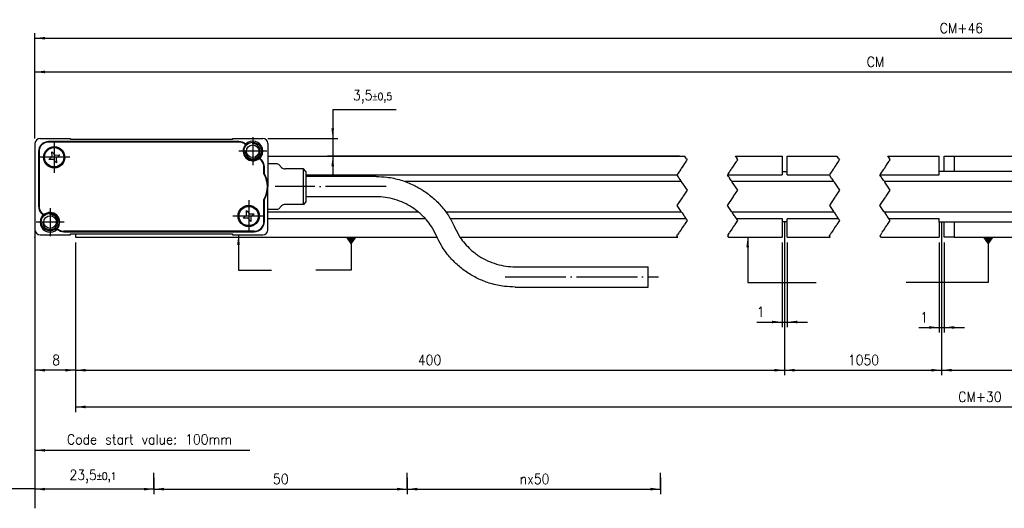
# Model space of a CAD drawing. Header units: millimetres. Extents: x -85 to 3708, y -72 to 348.
# Tile 3 of 10: x 22 to 216, y 114 to 211. Entities that reach past the tile are written whole.
import ezdxf

# ---------------------------------------------------------------- set-up
doc = ezdxf.new("R2010")
doc.units = ezdxf.units.MM
doc.linetypes.add('DOT_CENTER', pattern=[14, 12, -1, 0, -1])
doc.layers.add('1', color=7, linetype='Continuous')
doc.styles.add('CONVERTER_11', font='txt.shx', dxfattribs={"width": 0.9})
doc.dimstyles.new('ME10_DIM_19', dxfattribs={"dimtxt": 2, "dimasz": 2, "dimexe": 1, "dimexo": 1, "dimgap": 1, "dimtad": 1, "dimdsep": 46, "dimtxsty": 'CONVERTER_11', "dimsah": 1, "dimcen": 0.09, "dimclrd": 2, "dimclre": 2, "dimclrt": 2, "dimadec": 0, "dimazin": 0, "dimtfac": 1, "dimtdec": 4, "dimtix": 1, "dimtmove": 0, "dimatfit": 3, "dimfxl": 1, "dimtolj": 1, "dimtzin": 0, "dimarcsym": 0})
doc.dimstyles.new('ME10_DIM_20', dxfattribs={"dimtxt": 2, "dimasz": 2, "dimexe": 1, "dimexo": 1, "dimgap": 1, "dimtad": 1, "dimdsep": 46, "dimtxsty": 'CONVERTER_11', "dimsah": 1, "dimcen": 0.09, "dimclrd": 2, "dimclre": 2, "dimclrt": 2, "dimadec": 0, "dimazin": 0, "dimtfac": 1, "dimtdec": 4, "dimtix": 1, "dimtmove": 0, "dimatfit": 3, "dimfxl": 1, "dimtolj": 1, "dimtzin": 0, "dimarcsym": 0})
doc.dimstyles.new('ME10_DIM_21', dxfattribs={"dimtxt": 2, "dimasz": 2, "dimexe": 1, "dimexo": 1, "dimgap": 1, "dimtad": 1, "dimdsep": 46, "dimtxsty": 'CONVERTER_11', "dimsah": 1, "dimcen": 0.09, "dimclrd": 2, "dimclre": 2, "dimclrt": 2, "dimadec": 0, "dimazin": 0, "dimtfac": 1, "dimtdec": 4, "dimtix": 1, "dimtmove": 0, "dimatfit": 3, "dimfxl": 1, "dimtolj": 1, "dimtzin": 0, "dimarcsym": 0})
doc.dimstyles.new('ME10_DIM_22', dxfattribs={"dimtxt": 2, "dimasz": 2, "dimexe": 1, "dimexo": 1, "dimgap": 1, "dimtad": 1, "dimdsep": 46, "dimtxsty": 'CONVERTER_11', "dimsah": 1, "dimcen": 0.09, "dimclrd": 2, "dimclre": 2, "dimclrt": 2, "dimadec": 0, "dimazin": 0, "dimtfac": 1, "dimtdec": 4, "dimtix": 1, "dimtmove": 0, "dimatfit": 3, "dimfxl": 1, "dimtolj": 1, "dimtzin": 0, "dimarcsym": 0})
doc.dimstyles.new('ME10_DIM_23', dxfattribs={"dimtxt": 2, "dimasz": 2, "dimexe": 1, "dimexo": 1, "dimgap": 1, "dimtad": 1, "dimdsep": 46, "dimtxsty": 'CONVERTER_11', "dimsah": 1, "dimcen": 0.09, "dimclrd": 2, "dimclre": 2, "dimclrt": 2, "dimadec": 0, "dimazin": 0, "dimtfac": 1, "dimtdec": 4, "dimtix": 1, "dimtmove": 0, "dimatfit": 3, "dimfxl": 1, "dimtolj": 1, "dimtzin": 0, "dimarcsym": 0})
doc.dimstyles.new('ME10_DIM_24', dxfattribs={"dimtxt": 2, "dimasz": 2, "dimexe": 1, "dimexo": 1, "dimgap": 1, "dimtad": 1, "dimdsep": 46, "dimtxsty": 'CONVERTER_11', "dimsah": 1, "dimcen": 0.09, "dimclrd": 2, "dimclre": 2, "dimclrt": 2, "dimadec": 0, "dimazin": 0, "dimtfac": 1, "dimtdec": 4, "dimtix": 1, "dimtmove": 0, "dimatfit": 3, "dimfxl": 1, "dimtolj": 1, "dimtzin": 0, "dimarcsym": 0})
doc.dimstyles.new('ME10_DIM_28', dxfattribs={"dimtxt": 2, "dimasz": 2, "dimexe": 1, "dimexo": 1, "dimgap": 1, "dimtad": 1, "dimtih": 1, "dimtoh": 1, "dimdsep": 46, "dimtxsty": 'CONVERTER_11', "dimsah": 1, "dimcen": 0.09, "dimclrd": 2, "dimclre": 2, "dimclrt": 2, "dimadec": 0, "dimazin": 0, "dimtol": 1, "dimtp": 0.5, "dimtm": 0.5, "dimtfac": 0.75, "dimtdec": 0, "dimtix": 1, "dimtmove": 1, "dimatfit": 3, "dimfxl": 1, "dimtolj": 1, "dimtzin": 0, "dimarcsym": 0})
doc.dimstyles.new('ME10_DIM_29', dxfattribs={"dimtxt": 2, "dimasz": 2, "dimexe": 1, "dimexo": 1, "dimgap": 1, "dimtad": 1, "dimdsep": 46, "dimtxsty": 'CONVERTER_11', "dimsah": 1, "dimcen": 0.09, "dimclrd": 2, "dimclre": 2, "dimclrt": 2, "dimadec": 0, "dimazin": 0, "dimtfac": 1, "dimtdec": 4, "dimtix": 1, "dimtmove": 0, "dimatfit": 3, "dimfxl": 1, "dimtolj": 1, "dimtzin": 0, "dimarcsym": 0})
doc.dimstyles.new('ME10_DIM_31', dxfattribs={"dimtxt": 2, "dimasz": 2, "dimexe": 1, "dimexo": 1, "dimgap": 1, "dimtad": 1, "dimdsep": 46, "dimtxsty": 'CONVERTER_11', "dimsah": 1, "dimcen": 0.09, "dimclrd": 2, "dimclre": 2, "dimclrt": 2, "dimadec": 0, "dimazin": 0, "dimtfac": 1, "dimtdec": 4, "dimtix": 1, "dimtmove": 0, "dimatfit": 3, "dimfxl": 1, "dimtolj": 1, "dimtzin": 0, "dimarcsym": 0})
doc.dimstyles.new('ME10_DIM_32', dxfattribs={"dimtxt": 2, "dimasz": 2, "dimexe": 1, "dimexo": 1, "dimgap": 1, "dimtad": 1, "dimdsep": 46, "dimtxsty": 'CONVERTER_11', "dimsah": 1, "dimcen": 0.09, "dimclrd": 2, "dimclre": 2, "dimclrt": 2, "dimadec": 0, "dimazin": 0, "dimtfac": 1, "dimtdec": 4, "dimtix": 1, "dimtmove": 0, "dimatfit": 3, "dimfxl": 1, "dimtolj": 1, "dimtzin": 0, "dimarcsym": 0})
doc.dimstyles.new('ME10_DIM_33', dxfattribs={"dimtxt": 2, "dimasz": 2, "dimexe": 1, "dimexo": 1, "dimgap": 1, "dimtad": 1, "dimdsep": 46, "dimtxsty": 'CONVERTER_11', "dimsah": 1, "dimcen": 0.09, "dimclrd": 2, "dimclre": 2, "dimclrt": 2, "dimadec": 0, "dimazin": 0, "dimtol": 1, "dimtp": 0.1, "dimtm": 0.1, "dimtfac": 0.75, "dimtdec": 0, "dimtix": 1, "dimtmove": 0, "dimatfit": 3, "dimfxl": 1, "dimtolj": 1, "dimtzin": 0, "dimarcsym": 0})
doc.dimstyles.new('ME10_DIM_34', dxfattribs={"dimtxt": 2, "dimasz": 2, "dimexe": 1, "dimexo": 1, "dimgap": 1, "dimtad": 1, "dimdsep": 46, "dimtxsty": 'CONVERTER_11', "dimsah": 1, "dimcen": 0.09, "dimclrd": 2, "dimclre": 2, "dimclrt": 2, "dimadec": 0, "dimazin": 0, "dimtfac": 1, "dimtdec": 4, "dimtix": 1, "dimtmove": 0, "dimatfit": 3, "dimfxl": 1, "dimtolj": 1, "dimtzin": 0, "dimarcsym": 0})
doc.dimstyles.new('ME10_DIM_35', dxfattribs={"dimtxt": 2, "dimasz": 2, "dimexe": 1, "dimexo": 1, "dimgap": 1, "dimtad": 1, "dimdsep": 46, "dimtxsty": 'CONVERTER_11', "dimsah": 1, "dimcen": 0.09, "dimclrd": 2, "dimclre": 2, "dimclrt": 2, "dimadec": 0, "dimazin": 0, "dimtfac": 1, "dimtdec": 4, "dimtix": 1, "dimtmove": 0, "dimatfit": 3, "dimfxl": 1, "dimtolj": 1, "dimtzin": 0, "dimarcsym": 0})
doc.dimstyles.get("Standard").update_dxf_attribs({"dimtxt": 0.18, "dimasz": 0.18, "dimexe": 0.18, "dimexo": 0.0625, "dimgap": 0.09, "dimtad": 0, "dimtih": 1, "dimtoh": 1, "dimdec": 4, "dimzin": 0, "dimdsep": 46, "dimtxsty": 'Standard', "dimcen": 0.09, "dimadec": 0, "dimazin": 0, "dimtfac": 1, "dimtdec": 4, "dimtofl": 0, "dimtmove": 0, "dimatfit": 3, "dimfxl": 1, "dimtolj": 1, "dimtzin": 0, "dimarcsym": 0})

# ---------------------------------------------------------------- blocks, each defined once
blk = doc.blocks.new('1__15', base_point=(24.99, 167.73))
at = {"layer": '1', "color": 7}
blk.add_point((24.99, 167.73), dxfattribs=at)
blk = doc.blocks.new('Regla_64__20', base_point=(32.99, 159.73))
at = {"color": 7, "linetype": 'Continuous'}
for p, q in [((70.99, 183.73), (153.27, 183.73)), ((163.27, 183.73), (172.49, 183.73)), ((172.49, 183.73), (172.49, 180.69)), ((173.49, 183.73), (183.36, 183.73)), ((173.49, 180.69), (173.49, 183.73)), ((193.36, 183.73), (203.49, 183.73)), ((203.49, 180.73), (203.49, 183.73)), ((204.49, 180.73), (204.49, 183.73)), ((204.49, 183.73), (206.49, 183.73)), ((206.49, 183.73), (271.49, 183.73)), ((206.49, 183.73), (206.49, 180.73)), ((78.49, 180.03), (151.74, 180.03)), ((161.74, 180.03), (172.49, 180.03)), ((172.49, 180.69), (172.49, 180.18)), ((172.49, 180.69), (173.49, 180.69)), ((172.49, 180.18), (172.49, 180.03)), ((173.49, 180.18), (173.49, 180.69)), ((173.49, 180.03), (173.49, 180.18)), ((173.49, 180.03), (181.83, 180.03)), ((191.83, 180.03), (203.49, 180.03)), ((203.49, 180.18), (203.49, 180.73)), ((274.49, 180.73), (203.49, 180.73)), ((203.49, 180.03), (203.49, 180.18)), ((152.6, 178.73), (98.1, 178.73)), ((182.69, 178.73), (162.6, 178.73)), ((290.75, 178.73), (192.69, 178.73)), ((92.33, 175.73), (78.49, 175.73)), ((70.99, 172.73), (100.68, 172.73)), ((70.99, 171.43), (102.04, 171.43)), ((106.13, 172.73), (152.6, 172.73)), ((106.98, 171.43), (153.47, 171.43)), ((162.6, 172.73), (182.69, 172.73)), ((163.47, 171.43), (172.49, 171.43)), ((172.49, 171.43), (172.49, 171.28)), ((172.49, 171.28), (172.49, 170.78)), ((173.49, 171.43), (173.49, 171.28)), ((173.49, 171.43), (183.56, 171.43)), ((173.49, 170.78), (173.49, 171.28)), ((192.69, 172.73), (290.75, 172.73)), ((193.56, 171.43), (203.49, 171.43)), ((203.49, 171.28), (203.49, 171.43)), ((203.49, 170.73), (203.49, 171.28)), ((172.49, 170.78), (172.49, 167.73)), ((173.49, 170.78), (172.49, 170.78)), ((173.49, 167.73), (173.49, 170.78)), ((203.49, 170.73), (203.49, 167.73)), ((223.99, 170.73), (203.49, 170.73)), ((204.49, 167.73), (204.49, 170.73)), ((206.49, 170.73), (206.49, 167.73)), ((32.99, 168.43), (32.99, 167.73)), ((32.99, 167.73), (104.38, 167.73)), ((108.94, 167.73), (151.94, 167.73)), ((161.94, 167.73), (172.49, 167.73)), ((173.49, 167.73), (182.02, 167.73)), ((192.02, 167.73), (203.49, 167.73)), ((206.49, 167.73), (204.49, 167.73)), ((206.49, 167.73), (223.99, 167.73))]:
    blk.add_line(p, q, dxfattribs=at)
at = {"color": 2, "linetype": 'DOT_CENTER'}
for p, q in [((153.55, 182.75), (153.26, 182.3)), ((153.34, 183.63), (153.27, 183.73)), ((153.6, 183.23), (153.34, 183.63)), ((153.55, 182.75), (153.64, 182.88)), ((153.6, 183.23), (153.74, 183.03)), ((153.74, 183.03), (153.64, 182.88)), ((163.26, 182.3), (163.55, 182.75)), ((163.34, 183.63), (163.27, 183.73)), ((163.34, 183.63), (163.6, 183.23)), ((163.64, 182.88), (163.55, 182.75)), ((163.74, 183.03), (163.6, 183.23)), ((163.64, 182.88), (163.74, 183.03)), ((183.64, 182.75), (183.34, 182.3)), ((183.36, 183.73), (183.42, 183.63)), ((183.69, 183.23), (183.42, 183.63)), ((183.64, 182.75), (183.73, 182.88)), ((183.69, 183.23), (183.83, 183.03)), ((183.83, 183.03), (183.73, 182.88)), ((193.34, 182.3), (193.64, 182.75)), ((193.42, 183.63), (193.36, 183.73)), ((193.42, 183.63), (193.69, 183.23)), ((193.73, 182.88), (193.64, 182.75)), ((193.83, 183.03), (193.69, 183.23)), ((193.73, 182.88), (193.83, 183.03)), ((152.28, 180.83), (152.11, 180.58)), ((152.51, 181.19), (152.28, 180.83)), ((152.51, 181.19), (152.6, 181.32)), ((152.9, 181.77), (152.6, 181.32)), ((153.26, 182.3), (152.9, 181.77)), ((162.11, 180.58), (162.28, 180.83)), ((162.28, 180.83), (162.51, 181.19)), ((162.6, 181.32), (162.51, 181.19)), ((162.6, 181.32), (162.9, 181.77)), ((162.9, 181.77), (163.26, 182.3)), ((182.37, 180.83), (182.2, 180.58)), ((182.6, 181.19), (182.37, 180.83)), ((182.6, 181.19), (182.69, 181.32)), ((182.99, 181.77), (182.69, 181.32)), ((183.34, 182.3), (182.99, 181.77)), ((192.2, 180.58), (192.37, 180.83)), ((192.37, 180.83), (192.6, 181.19)), ((192.69, 181.32), (192.6, 181.19)), ((192.69, 181.32), (192.99, 181.77)), ((192.99, 181.77), (193.34, 182.3)), ((151.84, 180.18), (151.74, 180.03)), ((151.74, 180.03), (151.94, 179.73)), ((152.11, 180.58), (151.84, 180.18)), ((151.94, 179.73), (152.04, 179.58)), ((152.14, 179.43), (152.04, 179.58)), ((152.14, 179.43), (152.47, 178.93)), ((152.57, 178.78), (152.47, 178.93)), ((161.84, 180.18), (161.74, 180.03)), ((161.94, 179.73), (161.74, 180.03)), ((161.84, 180.18), (162.11, 180.58)), ((162.04, 179.58), (161.94, 179.73)), ((162.04, 179.58), (162.14, 179.43)), ((162.47, 178.93), (162.14, 179.43)), ((162.57, 178.78), (162.47, 178.93)), ((181.93, 180.18), (181.83, 180.03)), ((181.83, 180.03), (182.02, 179.73)), ((182.2, 180.58), (181.93, 180.18)), ((182.02, 179.73), (182.12, 179.58)), ((182.22, 179.43), (182.12, 179.58)), ((182.22, 179.43), (182.56, 178.93)), ((182.66, 178.78), (182.56, 178.93)), ((191.83, 180.03), (191.93, 180.18)), ((192.02, 179.73), (191.83, 180.03)), ((191.93, 180.18), (192.2, 180.58)), ((192.12, 179.58), (192.02, 179.73)), ((192.22, 179.43), (192.12, 179.58)), ((192.56, 178.93), (192.22, 179.43)), ((192.66, 178.78), (192.56, 178.93)), ((152.57, 178.78), (152.6, 178.73)), ((152.6, 178.73), (152.67, 178.63)), ((152.67, 178.63), (153.74, 177.03)), ((153.74, 177.03), (152.94, 175.83)), ((162.6, 178.73), (162.57, 178.78)), ((162.67, 178.63), (162.6, 178.73)), ((163.74, 177.03), (162.67, 178.63)), ((162.94, 175.83), (163.74, 177.03)), ((182.66, 178.78), (182.69, 178.73)), ((182.69, 178.73), (182.76, 178.63)), ((182.76, 178.63), (183.83, 177.03)), ((183.83, 177.03), (183.03, 175.83)), ((192.69, 178.73), (192.66, 178.78)), ((192.76, 178.63), (192.69, 178.73)), ((193.83, 177.03), (192.76, 178.63)), ((193.03, 175.83), (193.83, 177.03)), ((152.81, 175.63), (151.74, 174.03)), ((152.88, 175.73), (152.81, 175.63)), ((152.94, 175.83), (152.88, 175.73)), ((161.74, 174.03), (162.81, 175.63)), ((162.81, 175.63), (162.88, 175.73)), ((162.88, 175.73), (162.94, 175.83)), ((182.9, 175.63), (181.83, 174.03)), ((182.97, 175.73), (182.9, 175.63)), ((183.03, 175.83), (182.97, 175.73)), ((191.83, 174.03), (192.9, 175.63)), ((192.9, 175.63), (192.97, 175.73)), ((192.97, 175.73), (193.03, 175.83)), ((151.74, 174.03), (152.54, 172.83)), ((162.54, 172.83), (161.74, 174.03)), ((181.83, 174.03), (182.62, 172.83)), ((192.62, 172.83), (191.83, 174.03)), ((152.54, 172.83), (152.6, 172.73)), ((152.6, 172.73), (152.64, 172.68)), ((152.74, 172.53), (152.64, 172.68)), ((152.74, 172.53), (153.07, 172.03)), ((153.17, 171.88), (153.07, 172.03)), ((153.17, 171.88), (153.27, 171.73)), ((153.27, 171.73), (153.47, 171.43)), ((153.57, 171.28), (153.47, 171.43)), ((153.57, 171.28), (153.74, 171.03)), ((162.6, 172.73), (162.54, 172.83)), ((162.64, 172.68), (162.6, 172.73)), ((162.74, 172.53), (162.64, 172.68)), ((163.07, 172.03), (162.74, 172.53)), ((163.17, 171.88), (163.07, 172.03)), ((163.27, 171.73), (163.17, 171.88)), ((163.47, 171.43), (163.27, 171.73)), ((163.57, 171.28), (163.47, 171.43)), ((163.74, 171.03), (163.57, 171.28)), ((182.62, 172.83), (182.69, 172.73)), ((182.69, 172.73), (182.72, 172.68)), ((182.82, 172.53), (182.72, 172.68)), ((182.82, 172.53), (183.16, 172.03)), ((183.26, 171.88), (183.16, 172.03)), ((183.26, 171.88), (183.36, 171.73)), ((183.36, 171.73), (183.56, 171.43)), ((183.66, 171.28), (183.56, 171.43)), ((183.66, 171.28), (183.83, 171.03)), ((192.69, 172.73), (192.62, 172.83)), ((192.72, 172.68), (192.69, 172.73)), ((192.82, 172.53), (192.72, 172.68)), ((193.16, 172.03), (192.82, 172.53)), ((193.26, 171.88), (193.16, 172.03)), ((193.36, 171.73), (193.26, 171.88)), ((193.56, 171.43), (193.36, 171.73)), ((193.66, 171.28), (193.56, 171.43)), ((193.83, 171.03), (193.66, 171.28)), ((152.5, 169.17), (152.2, 168.72)), ((152.86, 169.7), (152.5, 169.17)), ((153.15, 170.15), (152.86, 169.7)), ((153.15, 170.15), (153.24, 170.28)), ((153.48, 170.63), (153.24, 170.28)), ((153.64, 170.88), (153.48, 170.63)), ((153.74, 171.03), (153.64, 170.88)), ((162.2, 168.72), (162.5, 169.17)), ((162.5, 169.17), (162.86, 169.7)), ((162.86, 169.7), (163.15, 170.15)), ((163.24, 170.28), (163.15, 170.15)), ((163.24, 170.28), (163.48, 170.63)), ((163.48, 170.63), (163.64, 170.88)), ((163.64, 170.88), (163.74, 171.03)), ((182.59, 169.17), (182.29, 168.72)), ((182.94, 169.7), (182.59, 169.17)), ((183.24, 170.15), (182.94, 169.7)), ((183.24, 170.15), (183.33, 170.28)), ((183.57, 170.63), (183.33, 170.28)), ((183.73, 170.88), (183.57, 170.63)), ((183.83, 171.03), (183.73, 170.88)), ((192.29, 168.72), (192.59, 169.17)), ((192.59, 169.17), (192.94, 169.7)), ((192.94, 169.7), (193.24, 170.15)), ((193.33, 170.28), (193.24, 170.15)), ((193.33, 170.28), (193.57, 170.63)), ((193.57, 170.63), (193.73, 170.88)), ((193.73, 170.88), (193.83, 171.03)), ((151.74, 168.03), (151.88, 168.23)), ((151.87, 167.83), (151.74, 168.03)), ((151.94, 167.73), (151.87, 167.83)), ((152.11, 168.59), (151.88, 168.23)), ((152.11, 168.59), (152.2, 168.72)), ((161.88, 168.23), (161.74, 168.03)), ((161.74, 168.03), (161.87, 167.83)), ((161.87, 167.83), (161.94, 167.73)), ((161.88, 168.23), (162.11, 168.59)), ((162.2, 168.72), (162.11, 168.59)), ((181.83, 168.03), (181.97, 168.23)), ((181.96, 167.83), (181.83, 168.03)), ((182.02, 167.73), (181.96, 167.83)), ((182.2, 168.59), (181.97, 168.23)), ((182.2, 168.59), (182.29, 168.72)), ((191.97, 168.23), (191.83, 168.03)), ((191.83, 168.03), (191.96, 167.83)), ((191.96, 167.83), (192.02, 167.73)), ((191.97, 168.23), (192.2, 168.59)), ((192.29, 168.72), (192.2, 168.59))]:
    blk.add_line(p, q, dxfattribs=at)
blk = doc.blocks.new('CABEZA_REGLA_EXPOSED__21', base_point=(24.99, 157.9))
at = {"color": 7, "linetype": 'Continuous'}
for p, q in [((25.99, 187.23), (31.99, 187.23)), ((65.26, 186.63), (27.69, 186.63)), ((31.99, 187.03), (31.99, 187.23)), ((63.99, 187.03), (31.99, 187.03)), ((63.99, 187.23), (69.99, 187.23)), ((63.99, 187.23), (63.99, 187.03)), ((24.99, 186.23), (24.99, 169.23)), ((65.26, 186.53), (27.69, 186.53)), ((70.99, 186.23), (70.99, 182.23)), ((25.69, 184.63), (25.69, 173.86)), ((25.79, 184.63), (25.79, 173.86)), ((27.71, 183.08), (28.37, 183.7)), ((28.62, 183.12), (27.71, 183.08)), ((28.34, 184.62), (28.96, 183.95)), ((28.37, 183.7), (28.34, 184.62)), ((29.24, 182.45), (28.62, 183.12)), ((28.96, 183.95), (29.87, 183.99)), ((29.87, 183.99), (29.21, 183.36)), ((29.21, 183.36), (29.24, 182.45)), ((69.63, 182.95), (69.26, 183.32)), ((69.4, 183.32), (69.7, 183.02)), ((70.19, 180.26), (70.19, 181.61)), ((70.29, 180.29), (70.29, 181.61)), ((72.78, 182.23), (70.99, 182.23)), ((70.99, 182.23), (70.99, 177.73)), ((73.7, 181.53), (73.14, 182.09)), ((77.99, 181.23), (74.4, 181.23)), ((78.49, 180.73), (77.99, 181.23)), ((77.99, 177.73), (77.99, 181.23)), ((78.49, 180.73), (78.49, 177.73)), ((92.33, 179.73), (78.49, 179.73)), ((70.99, 173.23), (70.99, 177.73)), ((77.99, 174.23), (77.99, 177.73)), ((78.49, 177.73), (78.49, 174.73)), ((70.19, 170.83), (70.19, 175.21)), ((70.29, 170.83), (70.29, 175.18)), ((92.33, 175.73), (78.49, 175.73)), ((66.74, 173.02), (67.36, 172.35)), ((66.77, 172.1), (66.74, 173.02)), ((70.99, 169.23), (70.99, 173.23)), ((72.78, 173.23), (70.99, 173.23)), ((73.7, 173.94), (73.14, 173.38)), ((77.99, 174.23), (74.4, 174.23)), ((78.49, 174.73), (77.99, 174.23)), ((26.58, 172.15), (26.28, 172.45)), ((26.72, 172.15), (26.35, 172.52)), ((66.11, 171.48), (66.77, 172.1)), ((67.02, 171.52), (66.11, 171.48)), ((67.64, 170.85), (67.02, 171.52)), ((67.36, 172.35), (68.27, 172.39)), ((68.27, 172.39), (67.61, 171.76)), ((67.61, 171.76), (67.64, 170.85)), ((25.99, 168.23), (31.99, 168.23)), ((68.29, 168.93), (30.72, 168.93)), ((30.72, 168.83), (68.29, 168.83)), ((31.99, 168.23), (31.99, 168.43)), ((31.99, 168.43), (63.99, 168.43)), ((63.99, 168.43), (63.99, 168.23)), ((63.99, 168.23), (69.99, 168.23)), ((119.83, 161.9), (146.08, 161.9)), ((146.08, 157.9), (146.08, 161.9)), ((119.83, 157.9), (146.08, 157.9))]:
    blk.add_line(p, q, dxfattribs=at)
for centre, radius in [((28.79, 183.53), 2.1), ((28.79, 183.53), 1.9), ((67.99, 184.73), 1.75), ((67.99, 184.73), 1.25), ((67.19, 171.93), 2.1), ((67.19, 171.93), 1.9), ((27.99, 170.73), 1.75), ((27.99, 170.73), 1.25)]:
    blk.add_circle(centre, radius, dxfattribs=at)
for centre, radius, start, end in [((25.99, 186.23), 1, 90, 180), ((27.69, 184.63), 2, 90, 180), ((65.26, 184.63), 2, 49.0546, 90), ((67.99, 184.73), 2, 315, 135.1434), ((69.99, 186.23), 1, 0, 90), ((27.69, 184.63), 1.9, 90, 180), ((65.26, 184.63), 1.9, 46.1691, 90), ((67.99, 184.73), 1.9, 138.0289, 311.983), ((68.29, 181.61), 1.9, 0, 45), ((68.29, 181.61), 2, 0, 45), ((72.78, 181.73), 0.5, 45, 90), ((74.4, 182.23), 1, 225, 270), ((65.99, 177.73), 4.9, 328.9973, 31.0027), ((65.99, 177.73), 5, 0, 30.6834), ((65.99, 177.73), 5, 329.3166, 0), ((27.69, 173.86), 2, 180, 225), ((27.69, 173.86), 1.9, 180, 225), ((72.78, 173.73), 0.5, 270, 315), ((74.4, 173.23), 1, 90, 135), ((27.99, 170.73), 2, 135, 315.1434), ((27.99, 170.73), 1.9, 318.0289, 131.983), ((25.99, 169.23), 1, 180, 270), ((30.72, 170.83), 1.9, 226.1691, 270), ((30.72, 170.83), 2, 229.0546, 270), ((68.29, 170.83), 2, 270, 0), ((68.29, 170.83), 1.9, 270, 0), ((69.99, 169.23), 1, 270, 0)]:
    blk.add_arc(centre, radius, start, end, dxfattribs=at)
for points, knots in [([(92.33, 179.73), (93.05, 179.71), (94.69, 179.65), (97.23, 179.09), (99.63, 178.17), (101.78, 176.95), (103.66, 175.53), (105.37, 173.78), (106.84, 171.81), (107.55, 170.35), (107.91, 169.63)], [0, 0, 0, 0, 2.15213, 4.940557, 7.720992, 9.865015, 12.315605, 14.762897, 17.199016, 19.632168, 19.632168, 19.632168, 19.632168]), ([(104.25, 168.01), (103.94, 168.64), (103.39, 169.75), (102.21, 171.3), (100.94, 172.57), (99.43, 173.69), (97.85, 174.57), (96.08, 175.23), (94.23, 175.66), (92.96, 175.71), (92.33, 175.73)], [0, 0, 0, 0, 2.090968, 3.710921, 5.820382, 7.452727, 9.336879, 11.223599, 13.117235, 15.011838, 15.011838, 15.011838, 15.011838]), ([(107.91, 169.63), (108.22, 169), (108.77, 167.89), (109.86, 166.47), (111.1, 165.17), (112.59, 164.02), (114.31, 163.07), (116.08, 162.41), (117.94, 161.98), (119.2, 161.93), (119.83, 161.9)], [0, 0, 0, 0, 2.090968, 3.710921, 5.340052, 7.452731, 9.336883, 11.223603, 13.117239, 15.011842, 15.011842, 15.011842, 15.011842]), ([(119.83, 157.9), (119.12, 157.93), (117.47, 157.99), (115.04, 158.52), (112.63, 159.43), (110.47, 160.62), (108.51, 162.11), (106.72, 163.93), (105.27, 165.91), (104.56, 167.38), (104.25, 168.01)], [0, 0, 0, 0, 2.15213, 4.940557, 7.404167, 9.865227, 12.315816, 14.763108, 17.510386, 19.632171, 19.632171, 19.632171, 19.632171])]:
    blk.add_open_spline(points, degree=3, knots=knots, dxfattribs=at)
at = {"layer": '1', "color": 2, "linetype": 'DOT_CENTER'}
for p, q in [((28.79, 186.63), (28.79, 180.43)), ((67.99, 187.48), (67.99, 181.98)), ((70.74, 184.73), (65.24, 184.73)), ((31.89, 183.53), (25.69, 183.53)), ((94.33, 177.73), (72.4, 177.73)), ((67.19, 175.03), (67.19, 168.83)), ((27.99, 173.48), (27.99, 167.98)), ((70.29, 171.93), (64.09, 171.93)), ((30.74, 170.73), (25.24, 170.73)), ((117.83, 159.9), (148.08, 159.9))]:
    blk.add_line(p, q, dxfattribs=at)
at = {"layer": '1', "color": 30, "linetype": 'Continuous'}
for centre in [(67.99, 184.73), (27.99, 170.73)]:
    blk.add_arc(centre, 1.5, 175, 95, dxfattribs=at)
blk = doc.blocks.new('EXG_EXGA-2940__22', base_point=(24.99, 157.9))
for name, p in [('CABEZA_REGLA_EXPOSED__21', (24.99, 157.9)), ('Regla_64__20', (32.99, 159.73))]:
    blk.add_blockref(name, p)
blk = doc.blocks.new('*D43')
at = {"layer": '1', "color": 2, "linetype": 'Continuous'}
for p, q in [((172.49, 166.73), (172.49, 150.01)), ((173.49, 166.73), (173.49, 150.01)), ((167.49, 151.01), (172.49, 151.01)), ((172.49, 151.01), (173.49, 151.01)), ((173.49, 151.01), (177.49, 151.01))]:
    blk.add_line(p, q, dxfattribs=at)
at = {"layer": '1', "color": 2}
for points in [[(170.49, 150.75), (170.49, 151.27), (172.49, 151.01)], [(175.49, 151.27), (175.49, 150.75), (173.49, 151.01)]]:
    blk.add_solid(points, dxfattribs=at)
at = {"layer": '1', "color": 2, "insert": (167.49, 152.01), "char_height": 2, "attachment_point": 7, "rotation": 0.0001, "line_spacing_factor": 0.60024, "style": 'CONVERTER_11'}
blk.add_mtext('1', dxfattribs=at)
blk = doc.blocks.new('*D44')
at = {"layer": '1', "color": 2, "linetype": 'Continuous'}
for p, q in [((172.99, 169.78), (172.99, 140.5)), ((32.99, 166.73), (32.99, 140.5)), ((32.99, 141.5), (172.99, 141.5))]:
    blk.add_line(p, q, dxfattribs=at)
at = {"layer": '1', "color": 2}
for points in [[(34.99, 141.76), (34.99, 141.23), (32.99, 141.5)], [(170.99, 141.23), (170.99, 141.76), (172.99, 141.5)]]:
    blk.add_solid(points, dxfattribs=at)
at = {"layer": '1', "color": 2, "insert": (100.59, 142.5), "char_height": 2, "attachment_point": 7, "rotation": 0.0001, "line_spacing_factor": 0.60024, "style": 'CONVERTER_11'}
blk.add_mtext('400', dxfattribs=at)
blk = doc.blocks.new('*D45')
at = {"layer": '1', "color": 2, "linetype": 'Continuous'}
for p, q in [((172.99, 169.78), (172.99, 140.5)), ((203.99, 169.73), (203.99, 140.5)), ((172.99, 141.5), (203.99, 141.5))]:
    blk.add_line(p, q, dxfattribs=at)
at = {"layer": '1', "color": 2}
for points in [[(174.99, 141.76), (174.99, 141.23), (172.99, 141.5)], [(201.99, 141.23), (201.99, 141.76), (203.99, 141.5)]]:
    blk.add_solid(points, dxfattribs=at)
at = {"layer": '1', "color": 2, "insert": (185.49, 142.5), "char_height": 2, "attachment_point": 7, "rotation": 0.0001, "line_spacing_factor": 0.60024, "style": 'CONVERTER_11'}
blk.add_mtext('1050', dxfattribs=at)
blk = doc.blocks.new('*D46')
at = {"layer": '1', "color": 2, "linetype": 'Continuous'}
for p, q in [((24.99, 168.23), (24.99, 140.5)), ((32.99, 166.73), (32.99, 140.5)), ((32.99, 141.5), (24.99, 141.5))]:
    blk.add_line(p, q, dxfattribs=at)
at = {"layer": '1', "color": 2}
for points in [[(26.99, 141.76), (26.99, 141.23), (24.99, 141.5)], [(30.99, 141.23), (30.99, 141.76), (32.99, 141.5)]]:
    blk.add_solid(points, dxfattribs=at)
at = {"layer": '1', "color": 2, "insert": (28.39, 142.5), "char_height": 2, "attachment_point": 7, "rotation": 0.0001, "line_spacing_factor": 0.60024, "style": 'CONVERTER_11'}
blk.add_mtext('8', dxfattribs=at)
blk = doc.blocks.new('*D47')
at = {"layer": '1', "color": 2, "linetype": 'Continuous'}
for p, q in [((203.49, 166.73), (203.49, 148.93)), ((204.49, 166.73), (204.49, 148.93)), ((199.49, 149.93), (203.49, 149.93)), ((203.49, 149.93), (204.49, 149.93)), ((204.49, 149.93), (208.49, 149.93)), ((204.49, 148.93), (204.49, 148.93)), ((204.49, 148.93), (204.49, 148.93))]:
    blk.add_line(p, q, dxfattribs=at)
at = {"layer": '1', "color": 2}
for points in [[(201.49, 149.67), (201.49, 150.2), (203.49, 149.93)], [(206.49, 150.2), (206.49, 149.67), (204.49, 149.93)]]:
    blk.add_solid(points, dxfattribs=at)
at = {"layer": '1', "color": 2, "insert": (199.79, 150.93), "char_height": 2, "attachment_point": 7, "rotation": 0.0001, "line_spacing_factor": 0.60024, "style": 'CONVERTER_11'}
blk.add_mtext('1', dxfattribs=at)
blk = doc.blocks.new('*D48')
at = {"layer": '1', "color": 2, "linetype": 'Continuous'}
for p, q in [((203.99, 169.73), (203.99, 140.5)), ((273.99, 169.74), (273.99, 140.5)), ((203.99, 141.5), (273.99, 141.5))]:
    blk.add_line(p, q, dxfattribs=at)
at = {"layer": '1', "color": 2}
for points in [[(205.99, 141.76), (205.99, 141.23), (203.99, 141.5)], [(271.99, 141.23), (271.99, 141.76), (273.99, 141.5)]]:
    blk.add_solid(points, dxfattribs=at)
at = {"layer": '1', "color": 2, "insert": (236.43, 142.5), "char_height": 2, "attachment_point": 7, "rotation": 0.0001, "line_spacing_factor": 0.60024, "style": 'CONVERTER_11'}
blk.add_mtext('70', dxfattribs=at)
blk = doc.blocks.new('*D52')
at = {"layer": '1', "color": 2, "linetype": 'Continuous'}
for p, q in [((83.78, 192.97), (96.3, 192.97)), ((83.78, 192.97), (83.78, 179.73)), ((70.99, 187.23), (84.78, 187.23)), ((152.27, 183.73), (82.78, 183.73))]:
    blk.add_line(p, q, dxfattribs=at)
at = {"layer": '1', "color": 2}
for points in [[(83.52, 189.23), (84.04, 189.23), (83.78, 187.23)], [(84.04, 181.73), (83.52, 181.73), (83.78, 183.73)]]:
    blk.add_solid(points, dxfattribs=at)
at = {"layer": '1', "color": 2, "insert": (87.78, 194.17), "char_height": 2, "attachment_point": 7, "rotation": 0.0001, "line_spacing_factor": 0.60024, "style": 'CONVERTER_11'}
blk.add_mtext('\\C2;3,5\\C2;\\H1.5;{\\Fgdt;`}0,5', dxfattribs=at)
blk = doc.blocks.new('*D53')
at = {"layer": '1', "color": 2, "linetype": 'Continuous'}
for p, q in [((24.99, 187.23), (24.99, 201.37)), ((24.99, 200.37), (364.99, 200.37)), ((364.99, 187.23), (364.99, 201.37))]:
    blk.add_line(p, q, dxfattribs=at)
at = {"layer": '1', "color": 2}
for points in [[(26.99, 200.64), (26.99, 200.11), (24.99, 200.37)], [(362.99, 200.11), (362.99, 200.64), (364.99, 200.37)]]:
    blk.add_solid(points, dxfattribs=at)
at = {"layer": '1', "color": 2, "insert": (189.21, 201.37), "char_height": 2, "attachment_point": 7, "rotation": 0.0001, "line_spacing_factor": 0.60024, "style": 'CONVERTER_11'}
blk.add_mtext('CM', dxfattribs=at)
blk = doc.blocks.new('*D55')
at = {"layer": '1', "color": 2, "linetype": 'Continuous'}
for p, q in [((24.99, 187.23), (24.99, 208.04)), ((410.99, 187.23), (410.99, 208.04)), ((24.99, 207.04), (410.99, 207.04))]:
    blk.add_line(p, q, dxfattribs=at)
at = {"layer": '1', "color": 2}
for points in [[(26.99, 207.3), (26.99, 206.77), (24.99, 207.04)], [(408.99, 206.77), (408.99, 207.3), (410.99, 207.04)]]:
    blk.add_solid(points, dxfattribs=at)
at = {"layer": '1', "color": 2, "insert": (203.63, 208.04), "char_height": 2, "attachment_point": 7, "rotation": 0.0001, "line_spacing_factor": 0.60024, "style": 'CONVERTER_11'}
blk.add_mtext('CM+46', dxfattribs=at)
blk = doc.blocks.new('*D56')
at = {"layer": '1', "color": 2, "linetype": 'Continuous'}
for p, q in [((32.99, 166.73), (32.99, 133.24)), ((402.99, 166.73), (402.99, 133.24)), ((32.99, 134.24), (402.99, 134.24))]:
    blk.add_line(p, q, dxfattribs=at)
at = {"layer": '1', "color": 2}
for points in [[(34.99, 134.51), (34.99, 133.98), (32.99, 134.24)], [(400.99, 133.98), (400.99, 134.51), (402.99, 134.24)]]:
    blk.add_solid(points, dxfattribs=at)
at = {"layer": '1', "color": 2, "insert": (207.28, 135.24), "char_height": 2, "attachment_point": 7, "rotation": 0.0001, "line_spacing_factor": 0.60024, "style": 'CONVERTER_11'}
blk.add_mtext('CM+30', dxfattribs=at)
blk = doc.blocks.new('*D57')
at = {"layer": '1', "color": 2, "linetype": 'Continuous'}
for p, q in [((24.99, 168.23), (24.99, 117.02)), ((48.49, 120.23), (48.49, 117.02)), ((48.49, 118.02), (24.99, 118.02))]:
    blk.add_line(p, q, dxfattribs=at)
at = {"layer": '1', "color": 2}
for points in [[(26.99, 118.28), (26.99, 117.75), (24.99, 118.02)], [(46.49, 117.75), (46.49, 118.28), (48.49, 118.02)]]:
    blk.add_solid(points, dxfattribs=at)
at = {"layer": '1', "color": 2, "insert": (31.8, 119.22), "char_height": 2, "attachment_point": 7, "rotation": 0.0001, "line_spacing_factor": 0.60024, "style": 'CONVERTER_11'}
blk.add_mtext('\\C2;23,5\\C2;\\H1.5;{\\Fgdt;`}0,1', dxfattribs=at)
blk = doc.blocks.new('*D58')
at = {"layer": '1', "color": 2, "linetype": 'Continuous'}
for p, q in [((48.49, 120.23), (48.49, 117.02)), ((98.49, 120.23), (98.49, 117.02)), ((48.49, 118.02), (98.49, 118.02))]:
    blk.add_line(p, q, dxfattribs=at)
at = {"layer": '1', "color": 2}
for points in [[(50.49, 118.28), (50.49, 117.75), (48.49, 118.02)], [(96.49, 117.75), (96.49, 118.28), (98.49, 118.02)]]:
    blk.add_solid(points, dxfattribs=at)
at = {"layer": '1', "color": 2, "insert": (71.99, 119.02), "char_height": 2, "attachment_point": 7, "rotation": 0.0001, "line_spacing_factor": 0.60024, "style": 'CONVERTER_11'}
blk.add_mtext('50', dxfattribs=at)
blk = doc.blocks.new('*D59')
at = {"layer": '1', "color": 2, "linetype": 'Continuous'}
for p, q in [((98.49, 120.23), (98.49, 117.02)), ((148.49, 120.23), (148.49, 117.02)), ((98.49, 118.02), (148.49, 118.02))]:
    blk.add_line(p, q, dxfattribs=at)
at = {"layer": '1', "color": 2}
for points in [[(100.49, 118.28), (100.49, 117.75), (98.49, 118.02)], [(146.49, 117.75), (146.49, 118.28), (148.49, 118.02)]]:
    blk.add_solid(points, dxfattribs=at)
at = {"layer": '1', "color": 2, "insert": (120.71, 119.02), "char_height": 2, "attachment_point": 7, "rotation": 0.0001, "line_spacing_factor": 0.60024, "style": 'CONVERTER_11'}
blk.add_mtext('\\C2;nx\\C2;50', dxfattribs=at)
blk = doc.blocks.new('Superior1', base_point=(164, 172.527))
at = {"layer": '1', "color": 2, "linetype": 'Continuous'}
for p, q in [((24.99, 169.234), (24.99, 114.234)), ((48.49, 118.234), (48.49, 121.234)), ((98.49, 118.234), (98.49, 121.234)), ((148.49, 118.234), (148.49, 121.234))]:
    blk.add_line(p, q, dxfattribs=at)
at = {"layer": '1', "color": 7, "linetype": 'Continuous'}
blk.add_line((172.99, 170.782), (172.99, 168.782), dxfattribs=at)
at = {"layer": '1', "color": 2, "linetype": 'DOT_CENTER'}
blk.add_line((203.99, 170.734), (203.99, 168.434), dxfattribs=at)
at = {"layer": '1', "color": 2}
for points in [[(65.439, 166.234), (64.912, 166.234), (65.175, 168.234)], [(87.416, 166.234), (88.476, 167.734), (86.356, 167.734)], [(165.97, 165.734), (165.443, 165.734), (165.707, 167.734)], [(213.2, 166.234), (214.26, 167.734), (212.139, 167.734)], [(26.99, 125.945), (26.99, 125.419), (24.99, 125.682)]]:
    blk.add_solid(points, dxfattribs=at)
blk.add_blockref('EXG_EXGA-2940__22', (24.99, 157.904))
at = {"layer": '1'}
blk.add_blockref('1__15', (24.99, 167.734), dxfattribs=at)
at = {"layer": '1', "color": 2, "style": 'CONVERTER_11', "width": 0.9}
blk.add_text('Code start value: 100mm', height=2, dxfattribs=at).set_placement((31.308, 126.833))
at = {"layer": '1'}
for base, p1, text, dimstyle, picture, middle in [((24.99, 207.036), (410.99, 186.234), 'CM+46', 'ME10_DIM_31', '*D55', (207.828, 209.036)), ((24.99, 200.372), (364.99, 186.234), 'CM', 'ME10_DIM_29', '*D53', (190.808, 202.372))]:
    dim = blk.add_linear_dim(base=base, p1=p1, p2=(24.99, 186.234), text=text, dimstyle=dimstyle, dxfattribs=at)
    dim.commit()
    dim.dimension.update_dxf_attribs({"geometry": picture, "text_midpoint": middle, "text_rotation": 0.00014})
dim = blk.add_linear_dim(base=(83.779, 187.234), p1=(153.268, 183.734), p2=(69.99, 187.234), angle=90, dimstyle='ME10_DIM_28', dxfattribs=at)
dim.commit()
dim.dimension.update_dxf_attribs({"geometry": '*D52', "text_midpoint": (92.042, 195.072), "dimtype": 160, "text_rotation": 0.00014})
for base, p1, p2, dimstyle, picture, middle in [((32.99, 141.496), (24.99, 169.234), (32.99, 167.734), 'ME10_DIM_22', '*D46', (28.99, 143.496)), ((48.49, 118.018), (24.99, 169.234), (48.49, 121.234), 'ME10_DIM_33', '*D57', (36.74, 120.118)), ((32.99, 141.496), (172.99, 170.782), (32.99, 167.734), 'ME10_DIM_20', '*D44', (102.99, 143.496)), ((172.99, 141.496), (203.99, 170.734), (172.99, 170.782), 'ME10_DIM_21', '*D45', (188.49, 143.496)), ((203.99, 141.496), (273.99, 170.737), (203.99, 170.734), 'ME10_DIM_24', '*D48', (237.929, 143.496)), ((48.49, 118.018), (98.49, 121.234), (48.49, 121.234), 'ME10_DIM_34', '*D58', (73.49, 120.018))]:
    dim = blk.add_linear_dim(base=base, p1=p1, p2=p2, dimstyle=dimstyle, dxfattribs=at)
    dim.commit()
    dim.dimension.update_dxf_attribs({"geometry": picture, "text_midpoint": middle, "text_rotation": 0.00014})
dim = blk.add_aligned_dim(p1=(402.99, 167.734), p2=(32.99, 167.734), distance=33.491, text='CM+30', dimstyle='ME10_DIM_32', dxfattribs=at)
dim.commit()
dim.dimension.update_dxf_attribs({"geometry": '*D56', "text_midpoint": (211.481, 136.243), "text_rotation": 0.00014})
for p1, p2, distance, dimstyle, picture, middle in [((173.49, 167.734), (172.49, 167.734), 16.723, 'ME10_DIM_19', '*D43', (167.787, 153.011)), ((204.49, 167.734), (203.49, 167.734), 17.802, 'ME10_DIM_23', '*D47', (200.089, 151.932))]:
    dim = blk.add_aligned_dim(p1=p1, p2=p2, distance=distance, dimstyle=dimstyle, dxfattribs=at)
    dim.commit()
    dim.dimension.update_dxf_attribs({"geometry": picture, "text_midpoint": middle, "text_rotation": 0.00014})
dim = blk.add_linear_dim(base=(98.49, 118.018), p1=(148.49, 121.234), p2=(98.49, 121.234), dimstyle='ME10_DIM_35', override={"dimpost": 'nx<>'}, dxfattribs=at)
dim.commit()
dim.dimension.update_dxf_attribs({"geometry": '*D59', "text_midpoint": (123.49, 120.018), "text_rotation": 0.00014})
at = {"layer": '1', "color": 2, "linetype": 'Continuous', "has_arrowhead": 0}
for points in [[(65.175, 168.234), (65.175, 161.25), (71.716, 161.25)], [(87.416, 167.734), (87.416, 161.25), (80.416, 161.25)], [(165.707, 167.734), (165.707, 158.832), (179.249, 158.832)], [(213.2, 167.734), (213.2, 158.832), (196.999, 158.832)], [(24.99, 125.682), (67.412, 125.682)], [(24.99, 118.046), (-11.287, 118.046)]]:
    blk.add_leader(points, dimstyle='Standard', dxfattribs=at)

msp = doc.modelspace()

# ---------------------------------------------------------------- block references
msp.add_blockref('Superior1', (164, 172.53))

doc.saveas('drawing.dxf')
